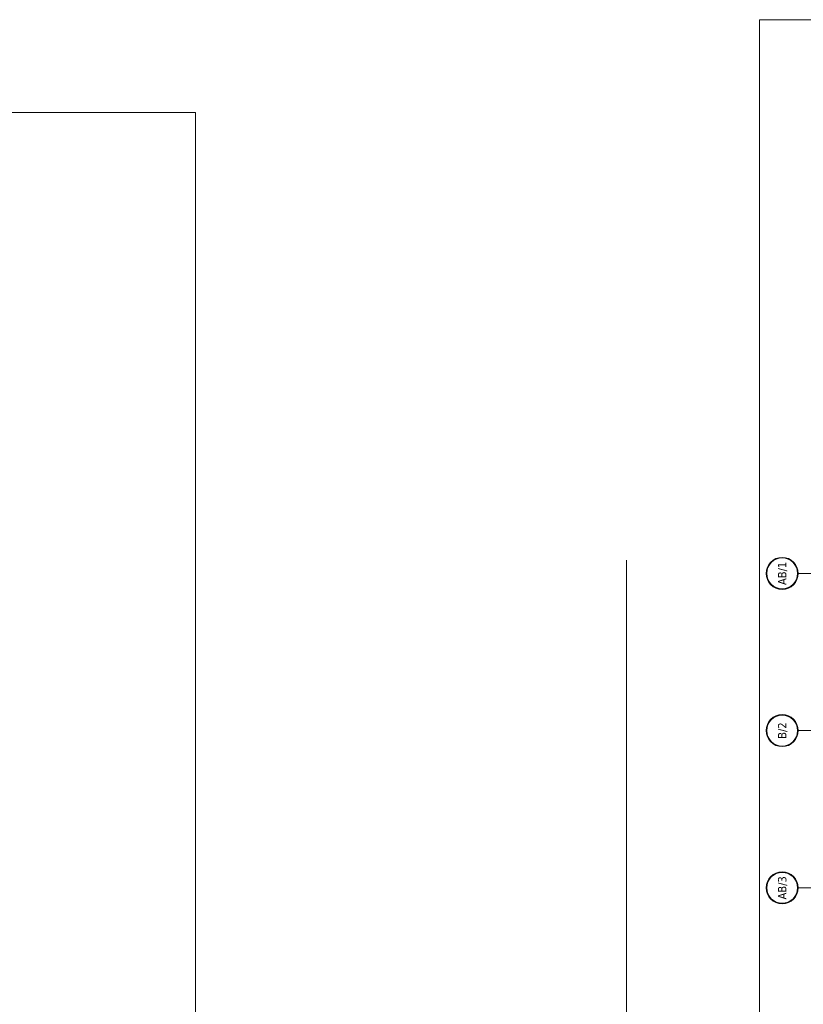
# Model space of a CAD drawing. Header units: millimetres. Extents: x -82287 to 177822, y -399756 to 0.
# Tile 114 of 228: x 47216 to 48711, y -195108 to -193230. Entities that reach past the tile are written whole.
import ezdxf
from ezdxf.enums import TextEntityAlignment as Align

# ---------------------------------------------------------------- set-up
doc = ezdxf.new("R2010")
doc.units = ezdxf.units.MM
doc.header["$MEASUREMENT"] = 0
doc.linetypes.add('SUŁOSZOWA - PB 21 03$0$DASHDOT', pattern=[25.4, 12.7, -6.35, 0, -6.35])
doc.layers.add('FL_XREF', color=252, linetype='Continuous')
for name, color, linetype, lineweight in [('SUŁOSZOWA - PB 21 03$0$!! 0_Opis_pom', 251, 'Continuous', 0), ('SUŁOSZOWA - PB 21 03$0$!! 0_Osie', 251, 'SUŁOSZOWA - PB 21 03$0$DASHDOT', 0), ('SUŁOSZOWA - PB 21 03$0$!! 1_ widok', 251, 'Continuous', 0), ('SUŁOSZOWA - PB 21 03$0$!! 1_OPIS POM NOWE', 251, 'Continuous', 0), ('SUŁOSZOWA - PB 21 03$0$0-osie-liniA', 251, 'SUŁOSZOWA - PB 21 03$0$DASHDOT', 0), ('SUŁOSZOWA - PB 21 03$0$0-osie-tx', 251, 'Continuous', 0)]:
    doc.layers.add(name, color=color, linetype=linetype, lineweight=lineweight)
doc.layers.add('SUŁOSZOWA - PB 21 03$0$!! 0_ramki', color=251, linetype='Continuous', lineweight=0, plot=False)
doc.styles.add('SUŁOSZOWA - PB 21 03$0$ARIAL', font='tahoma.ttf')
doc.styles.add('SUŁOSZOWA - PB 21 03$0$TAHOMA', font='tahoma.ttf')

# ---------------------------------------------------------------- blocks, each defined once
blk = doc.blocks.new('*U116')
h = blk.add_hatch(color=256)
edge = h.paths.add_edge_path()
edge.add_arc((0, 0), 30.6, 0, 360)
edge = h.paths.add_edge_path(flags=17)
edge.add_arc((0, 0), 29.4, 0, 360)
for radius in [30.6, 29.4]:
    blk.add_circle((0, 0), radius)
at = {"style": 'SUŁOSZOWA - PB 21 03$0$TAHOMA', "flags": 8}
blk.add_attdef('ANSICHTSNUMMER', text='', height=16, dxfattribs=at).set_placement((0, 0), align=Align.MIDDLE_CENTER)
blk = doc.blocks.new('SUŁOSZOWA - PB 21 03$0$BLOK OSI')
at = {"layer": 'SUŁOSZOWA - PB 21 03$0$0-osie-liniA', "ltscale": 5}
for points in [[(48639.3, -194402.1), (55424.3, -194402.1)], [(48639.3, -194702.1), (55442.3, -194702.1)], [(48639.3, -195002.1), (55442.3, -195002.1)]]:
    blk.add_lwpolyline(points, dxfattribs=at)
at = {"layer": 'SUŁOSZOWA - PB 21 03$0$0-osie-tx'}
ref = blk.add_blockref('*U116', (48608.7, -194402.1), dxfattribs=dict(at, rotation=270))
ref.add_attrib('ANSICHTSNUMMER', 'AB/1', dxfattribs={"layer": '0', "height": 16, "rotation": 90, "style": 'SUŁOSZOWA - PB 21 03$0$TAHOMA', "flags": 8}).set_placement((48608.7, -194402.1), align=Align.MIDDLE_CENTER)
ref = blk.add_blockref('*U116', (48608.7, -194702.1), dxfattribs=dict(at, rotation=270))
ref.add_attrib('ANSICHTSNUMMER', 'B/2', dxfattribs={"layer": '0', "height": 16, "rotation": 90, "style": 'SUŁOSZOWA - PB 21 03$0$TAHOMA', "flags": 8}).set_placement((48608.7, -194702.1), align=Align.MIDDLE_CENTER)
ref = blk.add_blockref('*U116', (48608.7, -195002.1), dxfattribs=dict(at, rotation=270))
ref.add_attrib('ANSICHTSNUMMER', 'AB/3', dxfattribs={"layer": '0', "height": 16, "rotation": 90, "style": 'SUŁOSZOWA - PB 21 03$0$TAHOMA', "flags": 8}).set_placement((48608.7, -195002.1), align=Align.MIDDLE_CENTER)
blk = doc.blocks.new('SUŁOSZOWA - PB 21 03')
at = {"layer": 'SUŁOSZOWA - PB 21 03$0$!! 0_ramki'}
for points in [[(48565.42916, -193282.57641), (52765.42916, -193282.57641), (52765.42916, -196252.57641), (48565.42916, -196252.57641)], [(45142.29781, -193459.491), (47489.33396, -193459.491), (47489.33396, -200343.15805), (45142.29781, -200343.15805)]]:
    blk.add_lwpolyline(points, close=True, dxfattribs=at)
at = {"layer": 'SUŁOSZOWA - PB 21 03$0$!! 1_ widok'}
blk.add_lwpolyline([(48311.53696, -195625.5883), (48311.53696, -194313.5883)], dxfattribs=at)
at = {"layer": 'SUŁOSZOWA - PB 21 03$0$!! 0_Osie'}
blk.add_blockref('SUŁOSZOWA - PB 21 03$0$BLOK OSI', (0, 63), dxfattribs=at)
at = {"layer": 'SUŁOSZOWA - PB 21 03$0$!! 0_Opis_pom', "ltscale": 0.7, "style": 'SUŁOSZOWA - PB 21 03$0$ARIAL'}
for tag, p in [('B0,19', (52679.2094, -194257.55204)), ('B2,12', (73342.49259, -194413.89249)), ('B2,14', (73874.0461, -194402.0887)), ('B1,21', (60405.50261, -194427.18207)), ('B2,11', (73069.01144, -194438.89383)), ('A1,16', (59129.54925, -194448.08429)), ('B1/17', (59524.53699, -194450.37428)), ('B1,19', (59914.81903, -194448.15658)), ('1,22', (60947.33929, -194456.1144)), ('1,23', (61575.22173, -194450.37428)), ('B2,16', (75195.07765, -194441.83446)), ('B0,15', (51514.15008, -194461.8073)), ('A1,1', (58808.06672, -194460.94161)), ('B1,18', (59715.51745, -194473.87108)), ('B2,17', (75506.7465, -194471.3759)), ('B2,19.1', (76701.67035, -194466.03695)), ('B3,7', (87459.81312, -194465.07097)), ('B3,3', (88235.73906, -194465.79732)), ('B0,18', (52071.43815, -194478.40179)), ('B1,20', (60198.53687, -194490.17374)), ('B2,10', (72728.63362, -194489.37283)), ('B2,15', (74566.38885, -194487.81114)), ('B3,6', (86826.65132, -194483.15512)), ('B3,8', (90006.66539, -194478.47972)), ('A0,6', (49094.40602, -194505.72387)), ('A2,5', (72452.45009, -194505.90583)), ('B2,13', (73649.91716, -194500.01242)), ('A0,5', (49399.71914, -194533.19455)), ('A0,4', (49692.81919, -194517.93289)), ('A0,3', (49906.53818, -194524.03766)), ('B0,20', (53125.45224, -194527.8835)), ('B0,22', (54187.56644, -194519.04308)), ('A1,6', (58565.96262, -194514.50753)), ('B1,1', (61908.24378, -194515.48656)), ('B0,21', (53847.26622, -194535.08002)), ('B1,3', (62229.35503, -194604.49851)), ('B2,18', (75922.43604, -194612.23635)), ('B2,19', (77152.69039, -194617.53776)), ('A3,4', (85509.27934, -194642.47136)), ('B0,24B', (54824.42896, -194684.26784)), ('B1,4', (63476.45184, -194691.11207)), ('B0,13', (50367.63944, -194706.5583)), ('B0,16', (51457.40872, -194704.43091)), ('B0,17', (51897.58569, -194706.77195)), ('A2,4', (71695.75649, -194707.44268)), ('A1,5', (58149.22649, -194724.80163)), ('A2.1', (72371.45884, -194731.56251)), ('B0,23', (54542.05776, -194742.93939)), ('A1,2', (58744.42262, -194746.622)), ('B1,2D', (60756.29674, -194750.92727)), ('B0,14', (50962.60809, -194789.06568)), ('A1,15', (59129.54925, -194780.73348)), ('B1,4', (63483.03852, -194791.04365)), ('A3.1', (86079.08704, -194786.62422)), ('A0,2', (49295.91259, -194810.95246)), ('B0,7', (52851.95551, -194845.56115)), ('B1,2B', (62374.83512, -194841.86715)), ('B2.7', (74548.27897, -194836.12781)), ('B3,2', (89035.72921, -194837.99287)), ('B1,2A', (61803.35407, -194869.27513)), ('B0,8', (51561.38742, -194890.27848)), ('A1,3', (58810.05243, -195008.83917)), ('A3.2', (86016.50296, -195004.88875)), ('A0,1', (49914.27925, -195025.82804)), ('A0,10', (49695.87246, -195042.9259)), ('B0,17', (51225.06492, -195049.74007)), ('B0,6', (52110.41055, -195069.39267)), ('B1,8', (61403.63433, -195071.25189)), ('A2.2', (72371.45884, -195070.78713)), ('B2.2', (74976.1855, -195068.47988)), ('A0,7', (49042.50308, -195082.6056)), ('B3,11', (88623.94853, -195099.23575)), ('B3,4', (87612.56208, -195132.78192)), ('B3,5', (86839.47632, -195174.05241)), ('B0,12', (50313.60595, -195207.52936)), ('B0,11', (50726.178, -195219.06638)), ('B3,10', (89778.42161, -195220.68871)), ('B0,24A', (54359.17011, -195245.97867)), ('B1,6', (63686.26823, -195231.3997)), ('B0,10', (51476.34179, -195259.44699)), ('A1,4', (58093.66276, -195250.96213)), ('B3,9', (90479.74099, -195260.18621)), ('A0,11', (49643.96951, -195271.84772)), ('B1,14', (59332.54805, -195280.73534)), ('A0,8', (49042.50308, -195293.21363)), ('B0,9', (51798.4912, -195291.17482)), ('B2,21', (75970.16114, -195290.81005)), ('B0,3', (52068.59538, -195319.60465)), ('B1,13', (60186.62513, -195314.46953)), ('B1,10', (60892.94126, -195319.45825)), ('B1,5', (63419.22943, -195317.21026)), ('A2.3', (71832.37045, -195318.78232)), ('B2,9', (73175.51251, -195317.21162)), ('B2,4', (74493.5947, -195318.7733)), ('B2,3', (74674.2815, -195319.28036)), ('A3,3', (85569.83931, -195318.78232)), ('B2,8', (73894.209, -195338.18956)), ('B3,1', (88723.65615, -195329.98594)), ('B0,2', (52227.2348, -195357.98297)), ('B1,9', (61058.12383, -195344.48743)), ('B2.1', (75304.74121, -195348.36327)), ('B2,20', (77211.021, -195343.82367)), ('B1,2C', (61827.40698, -195369.02625)), ('B1,7', (62134.52151, -195372.05069)), ('A0,9', (49001.50444, -195413.15723)), ('B0,1', (53061.17304, -195403.85659)), ('A0,12', (49689.76592, -195485.50737)), ('B0,4', (52224.78303, -195500.96352)), ('B2,5', (74686.48999, -195507.24036)), ('B1,11', (61050.00078, -195512.89565)), ('B1,12', (60864.00751, -195544.00738)), ('B0,5', (52066.14362, -195556.83806)), ('B2,6', (74499.29165, -195549.55175)), ('C2,2', (74812.78942, -195865.8959)), ('C1,3', (61091.58871, -195973.27844)), ('C0,2A', (52278.30875, -196050.48297)), ('C0,1', (52808.36775, -196132.34208)), ('C1,2', (61690.27405, -196439.72387)), ('C1,1', (62060.59754, -196465.28533)), ('C3,1', (88979.71614, -196545.67785)), ('C0,2B', (53028.88223, -196668.8019)), ('C1,4', (61008.68123, -196686.32122)), ('C2,1', (75334.65984, -196786.2197)), ('C2,3', (74834.65119, -196933.26657)), ('C1,5', (61062.7252, -196991.42453)), ('C1,10', (62127.38542, -196998.81344)), ('C1,9', (62147.33751, -197289.53424)), ('C1,6', (61131.41824, -197329.69535)), ('C0,3', (52181.98562, -197341.92176)), ('D1,1', (73931.12245, -197584.03121)), ('C0,4', (52345.96562, -197596.60561)), ('D0,18', (60296.49264, -197617.95269)), ('C2,4', (75243.70451, -197663.89)), ('D0,7', (59141.53804, -197722.84718)), ('D0,17', (60701.16801, -197741.44864)), ('C1,7', (61222.2575, -197737.18052)), ('D1,4', (73157.19908, -197744.29721)), ('D0,3', (59562.25866, -197751.14316)), ('D1,6', (72757.78643, -197751.22612)), ('D0,10', (58357.73602, -197820.93991)), ('D0,6', (58741.71849, -197802.61699)), ('D,09', (59195.67196, -197881.51243)), ('C0,5', (52269.72696, -197902.4362)), ('C0,6', (52872.93793, -197917.07354)), ('D0,2', (59943.06082, -197917.06725)), ('D1,3', (73475.28953, -197924.29875)), ('D0,16', (60721.3534, -197935.2949)), ('D0,8', (59058.9008, -197963.64925)), ('D0,5', (59448.52586, -197969.8061)), ('C2,5', (74555.08284, -197988.7886)), ('D1,5', (73291.61607, -197999.29956)), ('D0,4', (59655.02693, -198042.2589)), ('D0,15', (60692.12223, -198127.4643)), ('D0,1', (59931.33074, -198173.12806)), ('D1,2', (73578.07819, -198172.30068)), ('D0,11', (58161.27105, -198211.45823)), ('D0,12', (58250.99458, -198537.17631)), ('D0,13', (58250.99458, -198764.99605)), ('D0,14', (59130.08589, -198795.3373)), ('D1,7', (71854.87376, -198786.88467)), ('D1,8', (71715.35366, -199212.44512))]:
    blk.add_attdef(tag, text='', height=11.968, dxfattribs=at).set_placement(p, align=Align.MIDDLE_CENTER)
at = {"layer": 'SUŁOSZOWA - PB 21 03$0$!! 1_OPIS POM NOWE', "style": 'SUŁOSZOWA - PB 21 03$0$ARIAL'}
for tag, p in [('C1.7A', (61271.6179, -197538.30303)), ('C2.5B', (74970.66097, -197546.70728)), ('C2,5C', (74903.71123, -197659.13664)), ('C2.4', (75374.07862, -197726.11453)), ('D1,2B', (74322.25834, -197791.43247)), ('C1.7C', (61260.26049, -197811.38428)), ('C1.8B', (61588.27341, -197817.62151)), ('C1.8A', (61884.42005, -197818.94854)), ('C1.7B', (61322.12354, -197933.89849)), ('C2,5A', (74943.41937, -197993.49482)), ('E1.2', (62164.78326, -198139.98688)), ('E1.5E', (62692.10372, -198153.27854)), ('D1,2C', (73419.9359, -198156.57844)), ('E3.1', (88990.58975, -198158.87886)), ('D1,2A', (74280.17915, -198172.30068)), ('E2.9', (75361.45041, -198161.88904)), ('E2.7', (76022.45692, -198162.26272)), ('E1.1', (61330.46191, -198191.9806)), ('E1.5D', (62993.60773, -198185.416)), ('E1.5C', (63016.9343, -198246.3437)), ('E1.5B', (63264.15117, -198307.8661)), ('E3.2', (88781.41347, -198385.24275)), ('E1.6', (61022.6264, -198421.00827)), ('E2.2', (74782.75417, -198427.85813)), ('E2.8', (75757.29014, -198437.09188)), ('E1.5A', (63049.47589, -198456.39852)), ('E2.6', (76531.8031, -198444.40756)), ('E3.4', (89392.22607, -198450.03942)), ('E1.5F', (62736.15118, -198589.14592)), ('E1.5G', (62892.39981, -198586.12622)), ('E1,4', (61888.25021, -198652.6996)), ('E2.1', (75803.99631, -198697.05773)), ('E1.5L', (63297.7633, -198733.65678)), ('E1.3', (61058.5992, -198806.28147)), ('E1.5H', (62893.53005, -198830.01758)), ('E2,3', (74778.52304, -198843.9541)), ('E3.3', (89150.95684, -198867.32581)), ('E1.5K', (63266.15427, -198904.67789)), ('E1.5I', (62723.74907, -199005.87002)), ('E2.4', (75135.87669, -199083.20857)), ('E2.5', (76615.04061, -199164.91143)), ('E1.5J', (63204.25187, -199215.697))]:
    blk.add_attdef(tag, text='', height=11.968, dxfattribs=at).set_placement(p, align=Align.MIDDLE_CENTER)

msp = doc.modelspace()

# ---------------------------------------------------------------- block references
at = {"layer": 'FL_XREF'}
msp.add_blockref('SUŁOSZOWA - PB 21 03', (62.3, 52.9), dxfattribs=at)

doc.saveas('drawing.dxf')
